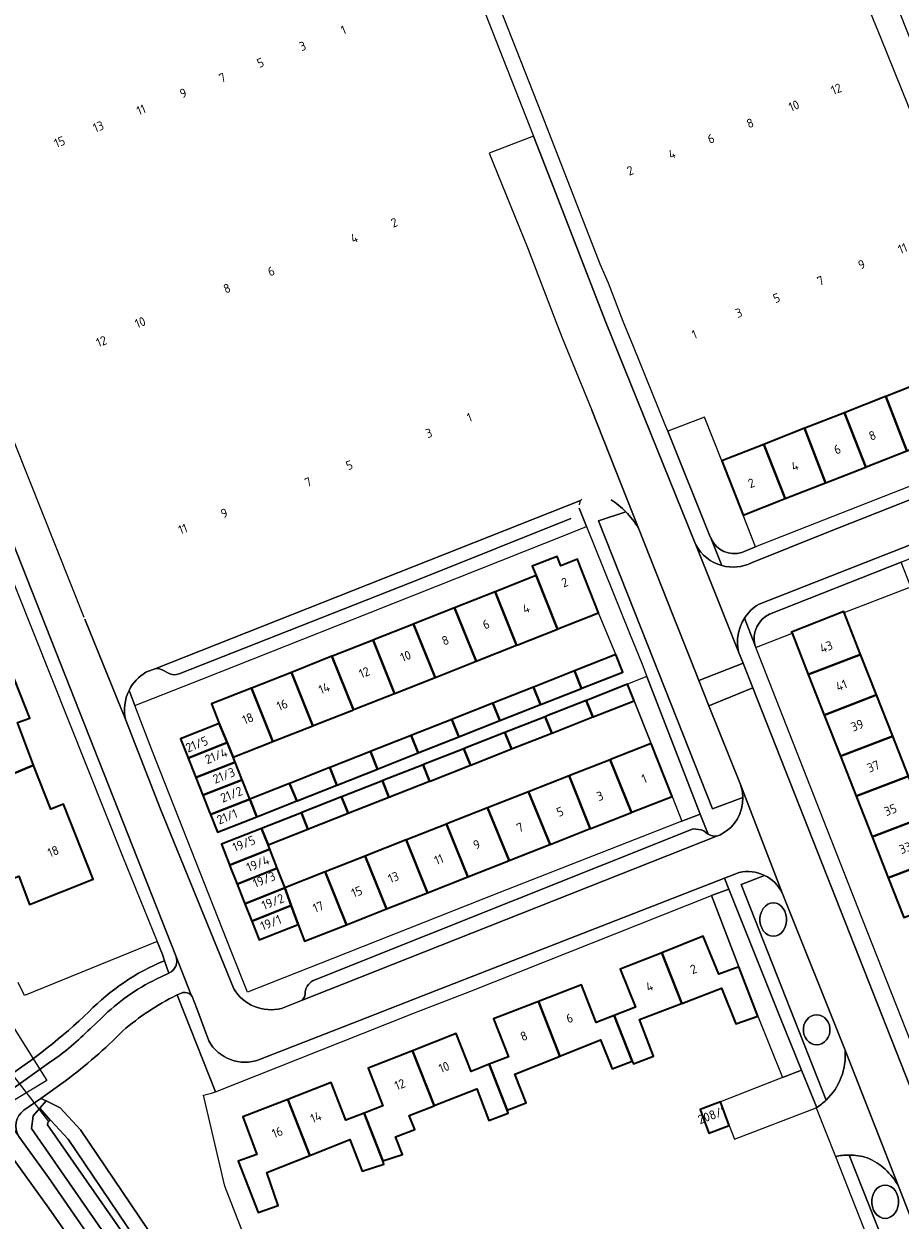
# Model space of a CAD drawing. Extents: x 150256 to 156914, y 461459 to 469481.
# Tile 250 of 256: x 154314 to 154445, y 464366 to 464544. Entities that reach past the tile are written whole.
import ezdxf
from ezdxf.enums import TextEntityAlignment as Align

# ---------------------------------------------------------------- set-up
doc = ezdxf.new("R2010")
doc.units = 0
doc.header["$LTSCALE"] = 0.75
for name, color, linetype, lineweight in [('B-RO-GR-BEPLANTING_CULTUUR_BOSPLANTSOEN-GV', 251, 'CONTINUOUS', 18), ('B-RO-GR-BEPLANTING_CULTUUR_HEESTERS-GV', 251, 'CONTINUOUS', 18), ('B-RO-GR-BOS_GEMENGD-GV', 251, 'CONTINUOUS', 13), ('B-RO-GR-BOS_LOOF-GV', 251, 'CONTINUOUS', 13), ('B-RO-IE-TERREINAFSCHEIDING_KUNSTMATIG_MUUR-G', 251, 'IE-TERREINAFSCHEIDING-KUNSTMATIG-DICHT', 18), ('B-RO-KW-KUNSTWERK_DUIKER-G', 251, 'CONTINUOUS', 18), ('B-RO-OG-BEBOUWING-GV', 6, 'CONTINUOUS', 35), ('B-RO-OG-BEBOUWING-T18', 1, 'CONTINUOUS', 18), ('B-RO-OG-TERREIN_CULTUURSCHEIDING-GV', 251, 'CONTINUOUS', 18), ('B-RO-OG-WATER-GV', 251, 'CONTINUOUS', 18), ('B-RO-VH-VERHARDING_ASFALT-GV', 251, 'CONTINUOUS', 18), ('B-RO-VH-VERHARDING_BETONSTRAATSTEEN-GV', 251, 'CONTINUOUS', 18), ('B-RO-VH-VERHARDING_TEGEL-GV', 251, 'CONTINUOUS', 18)]:
    doc.layers.add(name, color=color, linetype=linetype, lineweight=lineweight)
doc.styles.add('NLCS-ISO-M200-T18', font='NLCS-ISO.ttf', dxfattribs={"height": 360})
doc.linetypes.add('IE-TERREINAFSCHEIDING-KUNSTMATIG-DICHT', pattern='A,8,-1,[82,NLCS.SHX,S=0.75,R=90,X=0,Y=0],-1', length=10)

msp = doc.modelspace()

# ---------------------------------------------------------------- linework, layer by layer
at = {"layer": 'B-RO-GR-BEPLANTING_CULTUUR_BOSPLANTSOEN-GV'}
msp.add_lwpolyline([(154335.107, 464404.805), (154334.796, 464405.723), (154334.015, 464407.656), (154314.295, 464399.605), (154313.348, 464401.576)], dxfattribs=at)
for points in [[(154323.849, 464397.205, -0.1014004), (154335.107, 464404.805)], [(154310.968, 464387.008, 0.0466288), (154323.849, 464397.205)]]:
    msp.add_lwpolyline(points, format="xyb", dxfattribs=at)
at = {"layer": 'B-RO-GR-BEPLANTING_CULTUUR_HEESTERS-GV'}
for points in [[(154421.058, 464465.579), (154423.11, 464466.437), (154421.26, 464471.155), (154418.083, 464479.246), (154415.514, 464485.754), (154410.023, 464483.662), (154416.361, 464467.939)], [(154416.474, 464467.658), (154416.481, 464467.64)], [(154446.213, 464460.488), (154444.764, 464464.169), (154425.147, 464456.427)], [(154422.994, 464451.821), (154423.135, 464451.458), (154423.26, 464451.507), (154428.439, 464453.539), (154428.526, 464453.573), (154428.465, 464453.728), (154436.227, 464456.781), (154436.283, 464456.639), (154445.553, 464460.232), (154446.213, 464460.488)]]:
    msp.add_lwpolyline(points, dxfattribs=at)
for points in [[(154416.361, 464467.939, 0.025139), (154416.474, 464467.658)], [(154416.481, 464467.64, 0.3781577), (154421.058, 464465.579)], [(154425.147, 464456.427, 0.3445658), (154422.994, 464451.821)]]:
    msp.add_lwpolyline(points, format="xyb", dxfattribs=at)
for points in [[(154407.573, 464437.146), (154410.678, 464429.261), (154412.126, 464425.567), (154414.873, 464426.643), (154406.933, 464447.117), (154404.044, 464445.956), (154405.005, 464443.515)], [(154423.443, 464396.558), (154427.114, 464387.401), (154429.955, 464388.516), (154426.779, 464396.356), (154419.131, 464415.439), (154416.552, 464414.519), (154420.596, 464403.878)]]:
    msp.add_lwpolyline(points, close=True, dxfattribs=at)
at = {"layer": 'B-RO-GR-BOS_GEMENGD-GV'}
for points in [[(154402.807, 464250.242), (154398.006, 464259.397), (154393.253, 464268.253), (154388.498, 464276.911), (154383.247, 464285.921), (154378.19, 464294.282), (154372.387, 464303.668), (154360.744, 464322.242), (154349.685, 464339.269), (154337.589, 464357.449), (154322.589, 464379.639), (154319.577, 464382.902), (154317.491, 464383.917), (154316.554, 464382.833), (154318.075, 464381.075), (154318.181, 464381.023), (154320.781, 464378.207), (154335.679, 464356.168), (154347.763, 464338.006), (154358.805, 464321.005), (154373.649, 464297.883), (154387.201, 464276.436), (154399.016, 464254.472), (154409.63, 464232.364)], [(154331.567, 464360.417), (154317.707, 464380.374), (154317.754, 464380.703), (154318.075, 464381.075), (154316.554, 464382.833), (154315.572, 464381.696), (154315.303, 464379.807), (154329.67, 464359.116)]]:
    msp.add_lwpolyline(points, dxfattribs=at)
at = {"layer": 'B-RO-GR-BOS_LOOF-GV'}
for points in [[(154336.894, 464399.651, 0.0644245), (154328.915, 464394.359)], [(154328.915, 464394.359, -0.0376019), (154320.387, 464386.933)]]:
    msp.add_lwpolyline(points, format="xyb", dxfattribs=at)
for points in [[(154351.35, 464352.573), (154344.109, 464371.225), (154340.931, 464384.783), (154342.099, 464385.057), (154342.702, 464385.296), (154337.039, 464399.572), (154336.894, 464399.651)], [(154320.387, 464386.933), (154316.692, 464384.305), (154317.491, 464383.917), (154319.577, 464382.902), (154322.589, 464379.639), (154337.589, 464357.449), (154349.685, 464339.269), (154360.744, 464322.242), (154372.387, 464303.668), (154378.19, 464294.282), (154383.247, 464285.921), (154388.498, 464276.911), (154393.253, 464268.253), (154398.006, 464259.397), (154402.807, 464250.242), (154407.789, 464239.717), (154413.089, 464227.325), (154417.323, 464216.963), (154418.884, 464213.025)]]:
    msp.add_lwpolyline(points, dxfattribs=at)
at = {"layer": 'B-RO-IE-TERREINAFSCHEIDING_KUNSTMATIG_MUUR-G'}
for points in [[(154402.307, 464450.399), (154399.738, 464456.612)], [(154407.573, 464437.146), (154405.005, 464443.515)], [(154420.596, 464403.878), (154416.552, 464414.519)]]:
    msp.add_lwpolyline(points, dxfattribs=at)
at = {"layer": 'B-RO-KW-KUNSTWERK_DUIKER-G'}
for points in [[(154305.093, 464406.804), (154317.603, 464386.956), (154240.788, 464340.535)], [(154317.897, 464380.868), (154309.458, 464391.737), (154305.093, 464406.804)]]:
    msp.add_lwpolyline(points, dxfattribs=at)
at = {"layer": 'B-RO-OG-BEBOUWING-GV'}
for points in [[(154442.497, 464488.832), (154445.61, 464480.717), (154451.516, 464483.035), (154448.413, 464491.155)], [(154442.497, 464488.832), (154442.456, 464488.816), (154436.421, 464486.446), (154436.323, 464486.408), (154439.494, 464478.315), (154439.574, 464478.346), (154445.61, 464480.717)], [(154433.523, 464475.97), (154433.645, 464476.018), (154439.494, 464478.315), (154436.323, 464486.408), (154430.418, 464484.089), (154430.385, 464484.076)], [(154433.523, 464475.97), (154430.385, 464484.076), (154424.314, 464481.692), (154427.497, 464473.604)], [(154427.497, 464473.604), (154424.314, 464481.692), (154418.083, 464479.246), (154421.26, 464471.155)], [(154393.607, 464454.187), (154393.642, 464454.201), (154399.738, 464456.612), (154397.045, 464463.42), (154396.585, 464464.582), (154394.13, 464463.611), (154393.576, 464465.01), (154389.863, 464463.541), (154390.417, 464462.142)], [(154384.316, 464459.729), (154387.514, 464451.776), (154387.718, 464451.857), (154393.607, 464454.187), (154390.417, 464462.142), (154384.56, 464459.825)], [(154387.514, 464451.776), (154384.316, 464459.729), (154378.281, 464457.342), (154381.485, 464449.391)], [(154381.485, 464449.391), (154378.281, 464457.342), (154372.398, 464455.014), (154372.17, 464454.924), (154375.38, 464446.976), (154375.538, 464447.039)], [(154430.947, 464447.419), (154438.733, 464450.411), (154436.283, 464456.639), (154436.227, 464456.781), (154428.465, 464453.728), (154428.526, 464453.573)], [(154366.168, 464452.549), (154369.348, 464444.59), (154369.497, 464444.649), (154375.38, 464446.976), (154372.17, 464454.924), (154366.365, 464452.627)], [(154308.278, 464430.839), (154315.602, 464433.9), (154313.215, 464440.297), (154315.069, 464440.927), (154310.54, 464452.218), (154303.425, 464449.448), (154303.18, 464449.948), (154300.425, 464448.929), (154301.593, 464445.981), (154302.045, 464446.276), (154304.383, 464440.53), (154302.228, 464439.654), (154303.395, 464436.558), (154309.407, 464438.79), (154310.623, 464435.594), (154306.914, 464434.036)], [(154369.348, 464444.59), (154366.168, 464452.549), (154360.23, 464450.2), (154360.046, 464450.127), (154363.257, 464442.181), (154363.399, 464442.237)], [(154360.046, 464450.127), (154354.25, 464447.835), (154354.012, 464447.741), (154357.208, 464439.787), (154357.404, 464439.865), (154363.257, 464442.181)], [(154402.307, 464450.399), (154396.162, 464447.968), (154396.12, 464447.951), (154397.169, 464445.35), (154397.214, 464445.368), (154403.339, 464447.791)], [(154438.733, 464450.411), (154430.947, 464447.419), (154433.334, 464441.348), (154441.101, 464444.389)], [(154390.022, 464445.539), (154391.069, 464442.937), (154391.228, 464443), (154397.169, 464445.35), (154396.12, 464447.951), (154390.195, 464445.607)], [(154357.208, 464439.787), (154354.012, 464447.741), (154348.197, 464445.44), (154348.042, 464445.379), (154351.236, 464437.425), (154351.363, 464437.475)], [(154343.266, 464440.137), (154344.435, 464437.285), (154345.338, 464435.092), (154351.236, 464437.425), (154348.042, 464445.379), (154342.119, 464443.036)], [(154383.998, 464443.156), (154385.046, 464440.555), (154391.069, 464442.937), (154390.022, 464445.539)], [(154405.005, 464443.515), (154404.044, 464445.956), (154397.947, 464443.555), (154397.9, 464443.536), (154398.88, 464441.103), (154398.93, 464441.123)], [(154433.334, 464441.348), (154435.723, 464435.274), (154443.513, 464438.258), (154441.101, 464444.389)], [(154377.898, 464440.743), (154378.948, 464438.142), (154379.027, 464438.173), (154385.046, 464440.555), (154383.998, 464443.156), (154378, 464440.783)], [(154398.88, 464441.103), (154397.9, 464443.536), (154391.945, 464441.191), (154391.795, 464441.132), (154392.773, 464438.698), (154392.911, 464438.752)], [(154391.795, 464441.132), (154385.77, 464438.76), (154386.762, 464436.331), (154392.773, 464438.698)], [(154344.435, 464437.285), (154343.266, 464440.137), (154337.488, 464437.851), (154338.569, 464435.119), (154338.634, 464434.954)], [(154372.883, 464435.743), (154372.978, 464435.781), (154378.948, 464438.142), (154377.898, 464440.743), (154371.953, 464438.391), (154371.843, 464438.347)], [(154345.338, 464435.092), (154344.435, 464437.285), (154338.634, 464434.954), (154339.679, 464432.313), (154339.77, 464432.083), (154345.62, 464434.389), (154345.54, 464434.591)], [(154365.775, 464435.947), (154366.826, 464433.346), (154366.921, 464433.384), (154372.883, 464435.743), (154371.843, 464438.347), (154365.884, 464435.99)], [(154386.762, 464436.331), (154385.77, 464438.76), (154379.732, 464436.382), (154379.669, 464436.357), (154380.651, 464433.925), (154380.693, 464433.941)], [(154438.075, 464429.294), (154445.857, 464432.296), (154443.513, 464438.258), (154435.723, 464435.274)], [(154359.714, 464433.549), (154360.76, 464430.947), (154360.91, 464431.006), (154366.826, 464433.346), (154365.775, 464435.947), (154359.878, 464433.614)], [(154374.567, 464431.529), (154374.637, 464431.556), (154380.651, 464433.925), (154379.669, 464436.357), (154373.678, 464433.998), (154373.594, 464433.965)], [(154407.573, 464437.146), (154401.504, 464434.756), (154401.448, 464434.734), (154404.616, 464426.873), (154404.681, 464426.899), (154410.678, 464429.261)], [(154308.278, 464430.839), (154305.532, 464429.745), (154306.678, 464426.708), (154311.369, 464428.574), (154312.638, 464425.128), (154310.635, 464424.328), (154311.945, 464420.972), (154309.306, 464419.988), (154310.736, 464416.349), (154313.425, 464417.368), (154315.011, 464413.183), (154324.504, 464416.94), (154320.06, 464428.091), (154318.202, 464427.349), (154315.656, 464433.756), (154315.602, 464433.9)], [(154345.62, 464434.389), (154339.77, 464432.083), (154340.771, 464429.552), (154340.82, 464429.429), (154346.666, 464431.745), (154346.636, 464431.821)], [(154374.567, 464431.529), (154373.594, 464433.965), (154367.625, 464431.614), (154367.54, 464431.58), (154368.522, 464429.148)], [(154395.336, 464432.327), (154398.498, 464424.464), (154398.563, 464424.49), (154404.616, 464426.873), (154401.448, 464434.734), (154395.441, 464432.368)], [(154360.76, 464430.947), (154359.714, 464433.549), (154353.846, 464431.228), (154353.742, 464431.187), (154354.787, 464428.584), (154354.882, 464428.622)], [(154392.499, 464422.102), (154398.498, 464424.464), (154395.336, 464432.327), (154389.317, 464429.957)], [(154445.857, 464432.296), (154438.075, 464429.294), (154440.458, 464423.236), (154448.247, 464426.22)], [(154341.954, 464426.56), (154347.814, 464428.841), (154346.666, 464431.745), (154340.82, 464429.429), (154341.874, 464426.763)], [(154347.814, 464428.841), (154348.85, 464426.236), (154354.787, 464428.584), (154353.742, 464431.187)], [(154368.522, 464429.148), (154367.54, 464431.58), (154361.608, 464429.244), (154361.466, 464429.188), (154362.444, 464426.754), (154362.573, 464426.805)], [(154347.814, 464428.841), (154341.954, 464426.56), (154342.999, 464423.921), (154348.85, 464426.236)], [(154362.444, 464426.754), (154361.466, 464429.188), (154355.578, 464426.87), (154355.49, 464426.835), (154356.467, 464424.401), (154356.547, 464424.432)], [(154386.397, 464419.699), (154392.471, 464422.091), (154392.499, 464422.102), (154389.317, 464429.957), (154383.216, 464427.554)], [(154350.52, 464422.058), (154356.467, 464424.401), (154355.49, 464426.835), (154349.553, 464424.497)], [(154377.115, 464425.152), (154380.26, 464417.282), (154386.312, 464419.666), (154386.397, 464419.699), (154383.216, 464427.554), (154377.146, 464425.164)], [(154377.115, 464425.152), (154371.134, 464422.796), (154371.095, 464422.781), (154374.268, 464414.923), (154380.26, 464417.282)], [(154448.247, 464426.22), (154440.458, 464423.236), (154442.855, 464417.141), (154450.656, 464420.097)], [(154350.52, 464422.058), (154349.553, 464424.497), (154343.576, 464422.143), (154344.79, 464419.059), (154344.803, 464419.027), (154350.779, 464421.4), (154350.768, 464421.428)], [(154350.779, 464421.4), (154344.803, 464419.027), (154345.914, 464416.206), (154351.896, 464418.564), (154351.879, 464418.606)], [(154368.164, 464412.519), (154374.268, 464414.923), (154371.095, 464422.781), (154365.1, 464420.42), (154365.005, 464420.383)], [(154368.164, 464412.519), (154365.005, 464420.383), (154359.027, 464418.028), (154362.185, 464410.165)], [(154452.985, 464414.176), (154450.656, 464420.097), (154442.855, 464417.141), (154445.174, 464411.245)], [(154345.914, 464416.206), (154346.979, 464413.502), (154347.063, 464413.288), (154353.036, 464415.669), (154352.968, 464415.842), (154351.896, 464418.564)], [(154355.004, 464410.177), (154355.972, 464407.718), (154362.185, 464410.165), (154359.027, 464418.028), (154353.036, 464415.669), (154353.976, 464413.046)], [(154353.036, 464415.669), (154347.063, 464413.288), (154348.089, 464410.684), (154353.976, 464413.046)], [(154353.976, 464413.046), (154348.089, 464410.684), (154349.19, 464407.887), (154355.004, 464410.177)], [(154412.123, 464398.439), (154418.011, 464400.695), (154420.152, 464395.391), (154423.443, 464396.558), (154420.596, 464403.878), (154417.632, 464402.774), (154415.308, 464408.434), (154409.159, 464405.998)], [(154404.718, 464389.868), (154404.919, 464389.452), (154407.896, 464390.593), (154405.816, 464396.023), (154412.052, 464398.412), (154412.123, 464398.439), (154409.159, 464405.998), (154409.033, 464405.948), (154402.951, 464403.538), (154405.211, 464397.899), (154402.041, 464396.662)], [(154393.977, 464390.593), (154400.022, 464393.007), (154401.749, 464388.682), (154404.718, 464389.868), (154402.041, 464396.662), (154399.356, 464395.613), (154397.165, 464401.224), (154390.789, 464398.735)], [(154393.977, 464390.593), (154390.789, 464398.735), (154390.557, 464398.644), (154384.11, 464396.126), (154386.306, 464390.5), (154383.443, 464389.38), (154386.125, 464382.552), (154388.926, 464383.62), (154387.287, 464387.922), (154393.773, 464390.512)], [(154375.271, 464383.224), (154381.596, 464385.747), (154383.372, 464381.022), (154386.266, 464382.11), (154386.125, 464382.552), (154383.443, 464389.38), (154380.75, 464388.327), (154378.546, 464393.959), (154372.019, 464391.405)], [(154367.624, 464375.014), (154370.541, 464375.955), (154369.515, 464378.554), (154372.363, 464379.679), (154371.55, 464381.739), (154375.239, 464383.211), (154375.271, 464383.224), (154372.019, 464391.405), (154365.409, 464388.819), (154367.612, 464383.19), (154364.823, 464382.098)], [(154353.453, 464384.158), (154356.77, 464375.816), (154362.693, 464378.169), (154364.556, 464373.449), (154367.787, 464374.492), (154367.624, 464375.014), (154364.823, 464382.098), (154362.123, 464381.042), (154359.909, 464386.675)], [(154356.77, 464375.816), (154353.453, 464384.158), (154346.765, 464381.551), (154348.855, 464375.957), (154346.1, 464374.938), (154349.068, 464367.295), (154352.023, 464368.362), (154350.326, 464373.256)], [(154419.174, 464380.267), (154417.871, 464383.775), (154414.84, 464382.649), (154416.143, 464379.141)]]:
    msp.add_lwpolyline(points, close=True, dxfattribs=at)
at = {"layer": 'B-RO-OG-TERREIN_CULTUURSCHEIDING-GV'}
for points in [[(154403.776, 464471.652), (154399.728, 464470.289), (154406.081, 464454.258), (154416.71, 464427.437), (154421.194, 464429.103)], [(154410.826, 464456.153), (154405.661, 464469.225)], [(154420.838, 464431.023), (154416.157, 464442.738), (154414.644, 464446.524), (154413.343, 464449.781), (154410.826, 464456.153)], [(154424.436, 464417.492), (154420.969, 464416.174), (154433.61, 464384.05)], [(154436.415, 464391.46), (154427.054, 464414.93)], [(154317.491, 464383.917), (154316.692, 464384.305), (154314.188, 464382.525)], [(154397.269, 464250.393), (154388.933, 464265.357), (154378.534, 464283.725), (154373.477, 464292.136), (154369.3, 464298.647), (154363.688, 464307.234), (154355.383, 464320.153), (154350.565, 464327.465), (154337.932, 464346.895), (154329.67, 464359.116), (154315.303, 464379.807), (154315.572, 464381.696), (154316.554, 464382.833), (154317.491, 464383.917)], [(154313.41, 464378.653), (154313.42, 464378.636), (154317.826, 464372.517), (154328.698, 464356.786), (154336.763, 464344.815), (154343.45, 464334.748), (154344.624, 464332.928), (154349.004, 464326.136), (154363.545, 464302.905), (154370.87, 464290.867), (154377.498, 464279.852), (154383.681, 464269.24), (154389.568, 464258.979), (154394.077, 464250.623)], [(154395.849, 464241.211), (154389.023, 464254.304), (154386.621, 464258.708), (154381.177, 464268.317), (154375.434, 464278.079), (154362.807, 464299.08), (154357.551, 464307.441), (154351.755, 464316.803), (154342.398, 464331.49), (154339.569, 464335.93), (154334.407, 464343.792), (154328.652, 464352.208), (154323.735, 464359.571), (154317.879, 464367.937), (154312.12, 464375.955), (154311.157, 464377.213)], [(154437.012, 464375.859), (154449.87, 464343.362), (154453.189, 464343.07)], [(154454.394, 464344.256), (154454.389, 464344.383), (154452.059, 464351.213), (154446.209, 464366.536), (154444.356, 464371.251)]]:
    msp.add_lwpolyline(points, dxfattribs=at)
for points in [[(154405.661, 464469.225, 0.0603347), (154403.776, 464471.652)], [(154421.194, 464429.103, 0.0833645), (154420.838, 464431.023)], [(154427.054, 464414.93, 0.1648665), (154424.436, 464417.492)], [(154433.61, 464384.05, 0.2274024), (154436.415, 464391.46)], [(154314.188, 464382.525, 0.3961664), (154313.41, 464378.653)], [(154439.713, 464375.454, 0.0751878), (154437.012, 464375.859)], [(154444.356, 464371.251, 0.1691137), (154439.713, 464375.454)]]:
    msp.add_lwpolyline(points, format="xyb", dxfattribs=at)
for points in [[(154423.839, 464410.162), (154424.008, 464409.687), (154424.253, 464409.267), (154424.562, 464408.919), (154424.922, 464408.659), (154425.317, 464408.498), (154425.731, 464408.444), (154426.145, 464408.498), (154426.54, 464408.659), (154426.9, 464408.919), (154427.209, 464409.267), (154427.454, 464409.687), (154427.623, 464410.162), (154427.709, 464410.67), (154427.709, 464411.19), (154427.623, 464411.698), (154427.454, 464412.173), (154427.209, 464412.593), (154426.9, 464412.941), (154426.54, 464413.201), (154426.145, 464413.362), (154425.731, 464413.416), (154425.317, 464413.362), (154424.922, 464413.201), (154424.562, 464412.941), (154424.253, 464412.593), (154424.008, 464412.173), (154423.839, 464411.698), (154423.753, 464411.19), (154423.753, 464410.67)], [(154423.839, 464410.162), (154423.753, 464410.67), (154423.753, 464411.19), (154423.839, 464411.698), (154424.008, 464412.173), (154424.253, 464412.593), (154424.562, 464412.941), (154424.922, 464413.201), (154425.317, 464413.362), (154425.731, 464413.416), (154426.145, 464413.362), (154426.54, 464413.201), (154426.9, 464412.941), (154427.209, 464412.593), (154427.454, 464412.173), (154427.623, 464411.698), (154427.709, 464411.19), (154427.709, 464410.67), (154427.623, 464410.162), (154427.454, 464409.687), (154427.209, 464409.267), (154426.9, 464408.919), (154426.54, 464408.659), (154426.145, 464408.498), (154425.731, 464408.444), (154425.317, 464408.498), (154424.922, 464408.659), (154424.562, 464408.919), (154424.253, 464409.267), (154424.008, 464409.687)], [(154433.918, 464393.401), (154434.087, 464393.828), (154434.173, 464394.286), (154434.173, 464394.754), (154434.087, 464395.212), (154433.918, 464395.639), (154433.673, 464396.018), (154433.364, 464396.331), (154433.004, 464396.565), (154432.609, 464396.709), (154432.195, 464396.758), (154431.781, 464396.709), (154431.386, 464396.565), (154431.026, 464396.331), (154430.717, 464396.018), (154430.472, 464395.639), (154430.303, 464395.212), (154430.217, 464394.754), (154430.217, 464394.286), (154430.303, 464393.828), (154430.472, 464393.401), (154430.717, 464393.022), (154431.026, 464392.709), (154431.386, 464392.475), (154431.781, 464392.331), (154432.195, 464392.282), (154432.609, 464392.331), (154433.004, 464392.475), (154433.364, 464392.709), (154433.673, 464393.022)], [(154433.918, 464393.401), (154433.673, 464393.022), (154433.364, 464392.709), (154433.004, 464392.475), (154432.609, 464392.331), (154432.195, 464392.282), (154431.781, 464392.331), (154431.386, 464392.475), (154431.026, 464392.709), (154430.717, 464393.022), (154430.472, 464393.401), (154430.303, 464393.828), (154430.217, 464394.286), (154430.217, 464394.754), (154430.303, 464395.212), (154430.472, 464395.639), (154430.717, 464396.018), (154431.026, 464396.331), (154431.386, 464396.565), (154431.781, 464396.709), (154432.195, 464396.758), (154432.609, 464396.709), (154433.004, 464396.565), (154433.364, 464396.331), (154433.673, 464396.018), (154433.918, 464395.639), (154434.087, 464395.212), (154434.173, 464394.754), (154434.173, 464394.286), (154434.087, 464393.828)], [(154440.666, 464367.668), (154440.497, 464368.143), (154440.411, 464368.651), (154440.411, 464369.171), (154440.497, 464369.679), (154440.666, 464370.154), (154440.911, 464370.574), (154441.22, 464370.922), (154441.58, 464371.182), (154441.975, 464371.343), (154442.389, 464371.397), (154442.803, 464371.343), (154443.198, 464371.182), (154443.558, 464370.922), (154443.867, 464370.574), (154444.112, 464370.154), (154444.281, 464369.679), (154444.367, 464369.171), (154444.367, 464368.651), (154444.281, 464368.143), (154444.112, 464367.668), (154443.867, 464367.248), (154443.558, 464366.9), (154443.198, 464366.64), (154442.803, 464366.479), (154442.389, 464366.425), (154441.975, 464366.479), (154441.58, 464366.64), (154441.22, 464366.9), (154440.911, 464367.248)], [(154440.666, 464367.668), (154440.911, 464367.248), (154441.22, 464366.9), (154441.58, 464366.64), (154441.975, 464366.479), (154442.389, 464366.425), (154442.803, 464366.479), (154443.198, 464366.64), (154443.558, 464366.9), (154443.867, 464367.248), (154444.112, 464367.668), (154444.281, 464368.143), (154444.367, 464368.651), (154444.367, 464369.171), (154444.281, 464369.679), (154444.112, 464370.154), (154443.867, 464370.574), (154443.558, 464370.922), (154443.198, 464371.182), (154442.803, 464371.343), (154442.389, 464371.397), (154441.975, 464371.343), (154441.58, 464371.182), (154441.22, 464370.922), (154440.911, 464370.574), (154440.666, 464370.154), (154440.497, 464369.679), (154440.411, 464369.171), (154440.411, 464368.651), (154440.497, 464368.143)]]:
    msp.add_lwpolyline(points, close=True, dxfattribs=at)
at = {"layer": 'B-RO-OG-WATER-GV'}
msp.add_lwpolyline([(154416.45, 464216.271), (154409.63, 464232.364), (154399.016, 464254.472), (154387.201, 464276.436), (154373.649, 464297.883), (154358.805, 464321.005), (154347.763, 464338.006), (154335.679, 464356.168), (154320.781, 464378.207), (154318.181, 464381.023), (154318.075, 464381.075), (154317.754, 464380.703), (154317.707, 464380.374), (154331.567, 464360.417), (154339.85, 464348.165), (154352.473, 464328.75), (154362.309, 464313.336), (154373.652, 464296.079), (154382.479, 464281.138), (154391.516, 464264.525), (154398.938, 464251.315), (154403.791, 464241.108), (154410.203, 464227.335), (154415.208, 464215.66)], dxfattribs=at)
at = {"layer": 'B-RO-VH-VERHARDING_ASFALT-GV'}
for points in [[(154390.045, 464527.566), (154383.434, 464525.045), (154389.139, 464510.981), (154393.364, 464500), (154394.314, 464497.534), (154398.716, 464486.766), (154405.661, 464469.225), (154410.826, 464456.153), (154413.343, 464449.781), (154414.644, 464446.524), (154421.239, 464449.101), (154420.567, 464450.805), (154420.564, 464450.812), (154417.385, 464458.774), (154414.2, 464466.739), (154414.051, 464467.074), (154400.747, 464500), (154393.09, 464519.827)], [(154421.239, 464449.101), (154414.644, 464446.524), (154416.157, 464442.738), (154422.692, 464445.413)]]:
    msp.add_lwpolyline(points, close=True, dxfattribs=at)
for points in [[(154456.36, 464359.94), (154422.692, 464445.413), (154416.157, 464442.738), (154420.838, 464431.023), (154427.054, 464414.93), (154436.415, 464391.46), (154444.356, 464371.251), (154446.209, 464366.536), (154452.059, 464351.213), (154454.389, 464344.383), (154456.024, 464339.589), (154457.086, 464335.815), (154457.963, 464332.696), (154458.034, 464332.436), (154458.247, 464331.628), (154464.801, 464333.908)], [(154339.021, 464399.71), (154339.056, 464399.81), (154336.817, 464405.504)], [(154335.739, 464402.931), (154335.683, 464402.905), (154333.893, 464402.053)], [(154336.894, 464399.651), (154337.85, 464400.049)], [(154325.793, 464396.315), (154324.053, 464394.672)], [(154318.207, 464389.775), (154312.112, 464385.409)], [(154304.573, 464386.422), (154305.69, 464384.941), (154311.157, 464377.213), (154312.12, 464375.955), (154317.879, 464367.937), (154323.735, 464359.571), (154328.652, 464352.208), (154334.407, 464343.792), (154339.569, 464335.93), (154342.398, 464331.49), (154351.755, 464316.803), (154357.551, 464307.441), (154362.807, 464299.08), (154375.434, 464278.079), (154381.177, 464268.317), (154386.621, 464258.708), (154389.023, 464254.304), (154395.849, 464241.211)], [(154394.077, 464250.623), (154389.568, 464258.979), (154383.681, 464269.24), (154377.498, 464279.852), (154370.87, 464290.867), (154363.545, 464302.905), (154349.004, 464326.136), (154344.624, 464332.928), (154343.45, 464334.748), (154336.763, 464344.815), (154328.698, 464356.786), (154317.826, 464372.517), (154313.42, 464378.636), (154313.41, 464378.653), (154308.044, 464386.033)], [(154314.188, 464382.525), (154316.692, 464384.305), (154320.387, 464386.933)]]:
    msp.add_lwpolyline(points, dxfattribs=at)
for points in [[(154336.817, 464405.504, -0.4002368), (154335.739, 464402.931)], [(154333.893, 464402.053, 0.0844129), (154325.793, 464396.315)], [(154337.85, 464400.049, -0.2434944), (154339.021, 464399.71)], [(154328.915, 464394.359, -0.0644245), (154336.894, 464399.651)], [(154324.053, 464394.672, -0.0449622), (154318.207, 464389.775)], [(154320.387, 464386.933, 0.0376019), (154328.915, 464394.359)], [(154313.41, 464378.653, -0.3961664), (154314.188, 464382.525)]]:
    msp.add_lwpolyline(points, format="xyb", dxfattribs=at)
at = {"layer": 'B-RO-VH-VERHARDING_BETONSTRAATSTEEN-GV'}
for points in [[(154323.157, 464455.918), (154314.893, 464476.586), (154306.914, 464496.543), (154301.628, 464494.452), (154309.542, 464474.447), (154336.803, 464405.539), (154336.817, 464405.504), (154339.056, 464399.81), (154339.021, 464399.71)], [(154405.661, 464469.225), (154398.716, 464486.766)], [(154474.169, 464471.707), (154469.683, 464482.76), (154433.616, 464468.513), (154422.474, 464464.047)], [(154423.613, 464457.899), (154451.588, 464468.886), (154466.167, 464474.877)], [(154332.353, 464447.743), (154333.835, 464448.294), (154397.016, 464473.325), (154397.252, 464473.506)], [(154396.874, 464472.698), (154397.016, 464473.325), (154333.835, 464448.294)], [(154337.296, 464447.529), (154373.332, 464461.729), (154395.617, 464470.631)], [(154414.2, 464466.739), (154417.385, 464458.774), (154420.564, 464450.812)], [(154323.271, 464455.67), (154329.335, 464440.627)], [(154345.424, 464400.624), (154334.538, 464427.35), (154329.338, 464440.619), (154329.335, 464440.627), (154323.271, 464455.67)], [(154333.835, 464448.294), (154334.221, 464448.329), (154334.759, 464448.127), (154335.687, 464447.632)], [(154427.054, 464414.93), (154420.838, 464431.023)], [(154417.407, 464423.401), (154361.674, 464401.32), (154355.531, 464398.887), (154352.538, 464397.694)], [(154355.531, 464398.887), (154361.674, 464401.32), (154417.407, 464423.401)], [(154415.766, 464423.855), (154415.406, 464424.119), (154414.988, 464424.293), (154413.796, 464424.459), (154360.877, 464403.315), (154357.521, 464401.974)], [(154349.257, 464390.069), (154363.869, 464395.806), (154373.5, 464399.588), (154418.465, 464417.103), (154420.652, 464417.955)], [(154339.021, 464399.71), (154339.226, 464399.459), (154339.908, 464397.703), (154341.697, 464392.874)], [(154444.356, 464371.251), (154436.415, 464391.46)], [(154432.098, 464382.87), (154434.995, 464375.659)]]:
    msp.add_lwpolyline(points, dxfattribs=at)
for points in [[(154401.598, 464473.434, -0.0535054), (154403.776, 464471.652)], [(154403.776, 464471.652, -0.0603347), (154405.661, 464469.225)], [(154418.092, 464463.632, -0.2073194), (154414.2, 464466.739)], [(154422.474, 464464.047, -0.1814392), (154418.092, 464463.632)], [(154421.43, 464455.802, -0.1177564), (154423.613, 464457.899)], [(154420.564, 464450.812, -0.2019724), (154421.43, 464455.802)], [(154329.848, 464445.061, -0.1447941), (154332.353, 464447.743)], [(154335.687, 464447.632, 0.2542276), (154337.296, 464447.529)], [(154329.335, 464440.627, -0.1779616), (154329.848, 464445.061)], [(154420.838, 464431.023, -0.0833645), (154421.194, 464429.103)], [(154421.194, 464429.103, -0.28176), (154418.09, 464423.672)], [(154416.029, 464423.649, -0.0485827), (154415.766, 464423.855)], [(154417.407, 464423.401, -0.2017376), (154416.029, 464423.649)], [(154418.09, 464423.672, -0.1094291), (154417.407, 464423.401)], [(154420.652, 464417.955, -0.1715304), (154424.436, 464417.492)], [(154424.436, 464417.492, -0.1648665), (154427.054, 464414.93)], [(154357.521, 464401.974, 0.2793853), (154356.053, 464400.106)], [(154352.538, 464397.694, -0.3289407), (154345.424, 464400.624)], [(154356.053, 464400.106, -0.231409), (154355.531, 464398.887)], [(154341.697, 464392.874, 0.3705346), (154349.257, 464390.069)], [(154436.415, 464391.46, -0.2274024), (154433.61, 464384.05)], [(154433.61, 464384.05, -0.0579838), (154432.098, 464382.87)], [(154434.995, 464375.659, -0.054541), (154437.012, 464375.859)], [(154437.012, 464375.859, -0.0751878), (154439.713, 464375.454)], [(154439.713, 464375.454, -0.1691137), (154444.356, 464371.251)]]:
    msp.add_lwpolyline(points, format="xyb", dxfattribs=at)
at = {"layer": 'B-RO-VH-VERHARDING_TEGEL-GV'}
for points in [[(154336.817, 464405.504), (154336.803, 464405.539), (154309.542, 464474.447), (154301.628, 464494.452), (154299.433, 464500), (154265.033, 464586.876), (154260.18, 464599.133), (154258.356, 464598.361), (154262.023, 464589.155), (154263.144, 464586.124), (154264.549, 464582.587), (154268.864, 464571.728), (154274.132, 464558.468), (154274.193, 464558.315), (154275.278, 464555.73), (154276.467, 464552.705), (154280.67, 464542.018), (154284.041, 464533.446), (154284.122, 464533.239), (154285.183, 464530.327), (154287.769, 464523.87), (154290.682, 464516.597)], [(154416.361, 464467.939), (154410.023, 464483.662), (154409.652, 464484.58), (154404.922, 464496.268), (154403.385, 464500), (154401.191, 464505.708), (154399.97, 464508.539), (154391.705, 464529.698), (154391.262, 464530.834), (154384.394, 464548.418), (154383.364, 464551.048)], [(154382.732, 464546.15), (154390.045, 464527.566), (154393.09, 464519.827), (154400.747, 464500), (154414.051, 464467.074), (154414.2, 464466.739)], [(154290.682, 464516.597), (154294.513, 464507.032), (154297.33, 464500), (154305.009, 464480.066), (154307.568, 464473.665), (154328.869, 464420.384), (154334.015, 464407.656), (154334.796, 464405.723), (154335.107, 464404.805), (154335.739, 464402.931)], [(154422.474, 464464.047), (154433.616, 464468.513), (154469.683, 464482.76), (154469.101, 464484.196), (154465.246, 464482.844), (154459.823, 464480.756), (154448.619, 464476.443), (154423.11, 464466.437), (154421.058, 464465.579)], [(154466.167, 464474.877), (154451.588, 464468.886), (154423.613, 464457.899)], [(154425.147, 464456.427), (154444.764, 464464.169), (154445.853, 464464.582), (154466.276, 464473.003)], [(154329.848, 464445.061), (154330.71, 464442.815), (154340.653, 464446.745), (154365.709, 464456.646), (154395.094, 464468.33), (154397.951, 464469.466), (154396.856, 464472.187)], [(154396.856, 464472.187), (154397.951, 464469.466), (154404.343, 464453.56), (154406.2, 464448.941), (154406.933, 464447.117), (154414.873, 464426.643), (154416.029, 464423.649)], [(154421.194, 464429.103), (154416.71, 464427.437), (154406.081, 464454.258), (154399.728, 464470.289), (154403.776, 464471.652)], [(154395.617, 464470.631), (154373.332, 464461.729), (154337.296, 464447.529)], [(154418.092, 464463.632), (154416.481, 464467.64), (154416.474, 464467.658)], [(154416.481, 464467.64), (154418.092, 464463.632)], [(154421.43, 464455.802), (154422.994, 464451.821)], [(154461.478, 464353.676), (154458.865, 464360.423), (154452.561, 464376.652), (154452.085, 464377.86), (154438.327, 464412.731), (154423.135, 464451.458), (154422.994, 464451.821), (154421.43, 464455.802)], [(154420.564, 464450.812), (154420.567, 464450.805), (154421.239, 464449.101), (154422.692, 464445.413), (154456.36, 464359.94)], [(154335.687, 464447.632), (154334.759, 464448.127), (154334.221, 464448.329), (154333.835, 464448.294), (154332.353, 464447.743)], [(154416.029, 464423.649), (154414.873, 464426.643), (154412.126, 464425.567), (154384.881, 464414.89), (154360.154, 464405.138), (154347.482, 464400.139), (154345.045, 464406.229), (154333.249, 464436.219), (154330.71, 464442.815), (154329.848, 464445.061)], [(154329.335, 464440.627), (154329.338, 464440.619), (154334.538, 464427.35), (154345.424, 464400.624)], [(154357.521, 464401.974), (154360.877, 464403.315), (154413.796, 464424.459), (154414.988, 464424.293), (154415.406, 464424.119), (154415.766, 464423.855)], [(154420.652, 464417.955), (154418.465, 464417.103), (154419.131, 464415.439), (154426.779, 464396.356), (154429.955, 464388.516), (154432.163, 464383.067), (154432.098, 464382.87)], [(154337.85, 464400.049), (154336.894, 464399.651), (154337.039, 464399.572), (154342.702, 464385.296), (154364.607, 464393.959), (154372.337, 464397.016), (154380.576, 464400.23), (154416.552, 464414.519), (154419.131, 464415.439), (154418.465, 464417.103), (154373.5, 464399.588), (154363.869, 464395.806), (154349.257, 464390.069)], [(154433.61, 464384.05), (154420.969, 464416.174), (154424.436, 464417.492)], [(154333.893, 464402.053), (154335.683, 464402.905), (154335.739, 464402.931), (154335.107, 464404.805)], [(154341.697, 464392.874), (154339.908, 464397.703), (154339.226, 464399.459), (154339.021, 464399.71)], [(154352.538, 464397.694), (154355.531, 464398.887)], [(154324.053, 464394.672), (154325.793, 464396.315)], [(154312.112, 464385.409), (154318.207, 464389.775)], [(154434.995, 464375.659), (154447.006, 464345.146), (154447.399, 464344.205), (154448.661, 464343.467), (154449.87, 464343.362), (154437.012, 464375.859)]]:
    msp.add_lwpolyline(points, dxfattribs=at)
for points in [[(154457.82, 464501.92), (154458.594, 464500), (154465.246, 464482.844), (154469.101, 464484.196), (154466.497, 464490.689), (154462.782, 464500), (154437.539, 464563.792), (154437.531, 464563.811), (154434.849, 464570.463), (154431.245, 464568.854), (154438.87, 464549.591), (154439.263, 464548.476), (154439.305, 464548.492), (154439.474, 464548.065), (154439.359, 464548.021), (154441.731, 464542.169), (154447.806, 464527.184), (154448.848, 464524.176), (154457.211, 464503.431)], [(154417.871, 464383.775), (154419.174, 464380.267), (154419.981, 464378.216), (154432.098, 464382.87), (154432.163, 464383.067), (154429.955, 464388.516), (154427.114, 464387.401)]]:
    msp.add_lwpolyline(points, close=True, dxfattribs=at)
for points in [[(154403.776, 464471.652, 0.0535054), (154401.598, 464473.434)], [(154416.474, 464467.658, -0.025139), (154416.361, 464467.939)], [(154421.058, 464465.579, -0.3781577), (154416.481, 464467.64)], [(154414.2, 464466.739, 0.2073194), (154418.092, 464463.632)], [(154418.092, 464463.632, 0.1814392), (154422.474, 464464.047)], [(154423.613, 464457.899, 0.1177564), (154421.43, 464455.802)], [(154421.43, 464455.802, 0.2019724), (154420.564, 464450.812)], [(154422.994, 464451.821, -0.3445658), (154425.147, 464456.427)], [(154332.353, 464447.743, 0.1447941), (154329.848, 464445.061)], [(154337.296, 464447.529, -0.2542276), (154335.687, 464447.632)], [(154329.848, 464445.061, 0.1779616), (154329.335, 464440.627)], [(154418.09, 464423.672, 0.28176), (154421.194, 464429.103)], [(154415.766, 464423.855, 0.0485827), (154416.029, 464423.649)], [(154416.029, 464423.649, 0.2017376), (154417.407, 464423.401)], [(154417.407, 464423.401, 0.1094291), (154418.09, 464423.672)], [(154424.436, 464417.492, 0.1715304), (154420.652, 464417.955)], [(154335.739, 464402.931, 0.4002368), (154336.817, 464405.504)], [(154335.107, 464404.805, 0.1014004), (154323.849, 464397.205)], [(154325.793, 464396.315, -0.0844129), (154333.893, 464402.053)], [(154356.053, 464400.106, -0.2793853), (154357.521, 464401.974)], [(154339.021, 464399.71, 0.2434944), (154337.85, 464400.049)], [(154345.424, 464400.624, 0.3289407), (154352.538, 464397.694)], [(154355.531, 464398.887, 0.231409), (154356.053, 464400.106)], [(154323.849, 464397.205, -0.0466288), (154310.968, 464387.008)], [(154318.207, 464389.775, 0.0449622), (154324.053, 464394.672)], [(154349.257, 464390.069, -0.3705346), (154341.697, 464392.874)], [(154432.098, 464382.87, 0.0579838), (154433.61, 464384.05)], [(154437.012, 464375.859, 0.054541), (154434.995, 464375.659)]]:
    msp.add_lwpolyline(points, format="xyb", dxfattribs=at)

# ---------------------------------------------------------------- texts
at = {"layer": 'B-RO-OG-BEBOUWING-T18', "style": 'NLCS-ISO-M200-T18'}
for s, rotation, p in [('1', 21.5, (154361.75, 464543.393)), ('3', 21.5, (154355.668, 464540.994)), ('5', 21.5, (154349.398, 464538.522)), ('7', 21.5, (154343.725, 464536.284)), ('12', 21.6, (154435.117, 464534.61)), ('9', 21.5, (154337.9, 464533.987)), ('11', 21.5, (154331.63, 464531.514)), ('10', 21.6, (154428.81, 464532.111)), ('13', 21.5, (154325.272, 464529.007)), ('8', 21.6, (154422.281, 464529.526)), ('6', 21.6, (154416.461, 464527.22)), ('15', 21.5, (154319.495, 464526.728)), ('4', 21.6, (154410.645, 464524.917)), ('2', 21.6, (154404.432, 464522.457)), ('2', 21.6, (154369.3, 464514.714)), ('4', 21.6, (154363.358, 464512.394)), ('11', 21.5, (154444.991, 464510.87)), ('9', 21.5, (154438.886, 464508.468)), ('6', 21.6, (154350.984, 464507.477)), ('7', 21.5, (154432.765, 464506.06)), ('8', 21.6, (154344.408, 464504.921)), ('5', 21.5, (154426.222, 464503.485)), ('3', 21.5, (154420.602, 464501.274)), ('10', 21.6, (154331.5, 464499.848)), ('12', 21.6, (154325.728, 464497.022)), ('1', 21.6, (154413.985, 464498.054)), ('1', 20.4, (154380.502, 464485.704)), ('3', 20.1, (154374.462, 464483.368)), ('8', 21.5, (154440.49, 464483.004)), ('6', 21.5, (154435.268, 464480.953)), ('5', 19.8, (154362.628, 464478.586)), ('4', 21.4, (154428.939, 464478.468)), ('7', 22.3, (154356.501, 464476.072)), ('2', 21.4, (154422.471, 464475.928)), ('9', 21.4, (154344.004, 464471.452)), ('11', 19.8, (154337.845, 464469.087)), ('2', 21.6, (154394.69, 464461.149)), ('4', 21.6, (154388.939, 464457.256)), ('6', 21.6, (154382.978, 464454.898)), ('8', 21.6, (154376.919, 464452.501)), ('43', 21.5, (154433.623, 464451.543)), ('10', 21.6, (154371.011, 464450.164)), ('12', 21.6, (154364.852, 464447.727)), ('14', 21.6, (154358.892, 464445.369)), ('41', 21.5, (154435.877, 464445.811)), ('16', 21.6, (154352.634, 464442.894)), ('18', 21.6, (154347.524, 464440.872)), ('39', 21.5, (154438.223, 464439.846)), ('21/5', 21.6, (154339.92, 464437.03)), ('21/4', 21.6, (154342.797, 464435.305)), ('21/3', 21.6, (154343.955, 464432.377)), ('37', 21.5, (154440.626, 464433.736)), ('1', 21.5, (154406.517, 464431.921)), ('21/2', 21.6, (154345.07, 464429.559)), ('3', 21.5, (154399.935, 464429.329)), ('35', 21.5, (154443.17, 464427.268)), ('21/1', 21.6, (154344.43, 464426.25)), ('5', 21.5, (154393.998, 464426.991)), ('7', 21.5, (154388.028, 464424.64)), ('19/5', 21.5, (154346.93, 464422.24)), ('18', 21.7, (154318.546, 464421.086)), ('9', 21.5, (154381.582, 464422.102)), ('33', 21.5, (154445.397, 464421.607)), ('19/4', 21.5, (154349.01, 464419.26)), ('11', 21.5, (154375.951, 464419.884)), ('19/3', 21.5, (154349.949, 464416.877)), ('13', 21.5, (154369.197, 464417.225)), ('15', 21.5, (154363.736, 464415.074)), ('19/2', 21.5, (154351.246, 464413.583)), ('17', 21.5, (154357.992, 464412.813)), ('19/1', 21.5, (154350.94, 464410.47)), ('2', 21.6, (154413.855, 464403.556)), ('4', 21.6, (154407.31, 464400.963)), ('6', 21.3, (154395.409, 464396.245)), ('8', 21.4, (154388.609, 464393.589)), ('10', 21.4, (154376.727, 464388.952)), ('12', 21.4, (154370.144, 464386.376)), ('14', 21.3, (154357.657, 464381.504)), ('208/1', 20.4, (154416.6, 464381.82)), ('16', 21.3, (154351.912, 464379.264))]:
    msp.add_text(s, height=1.35, rotation=rotation, dxfattribs=at).set_placement(p, align=Align.MIDDLE)

doc.saveas('drawing.dxf')
